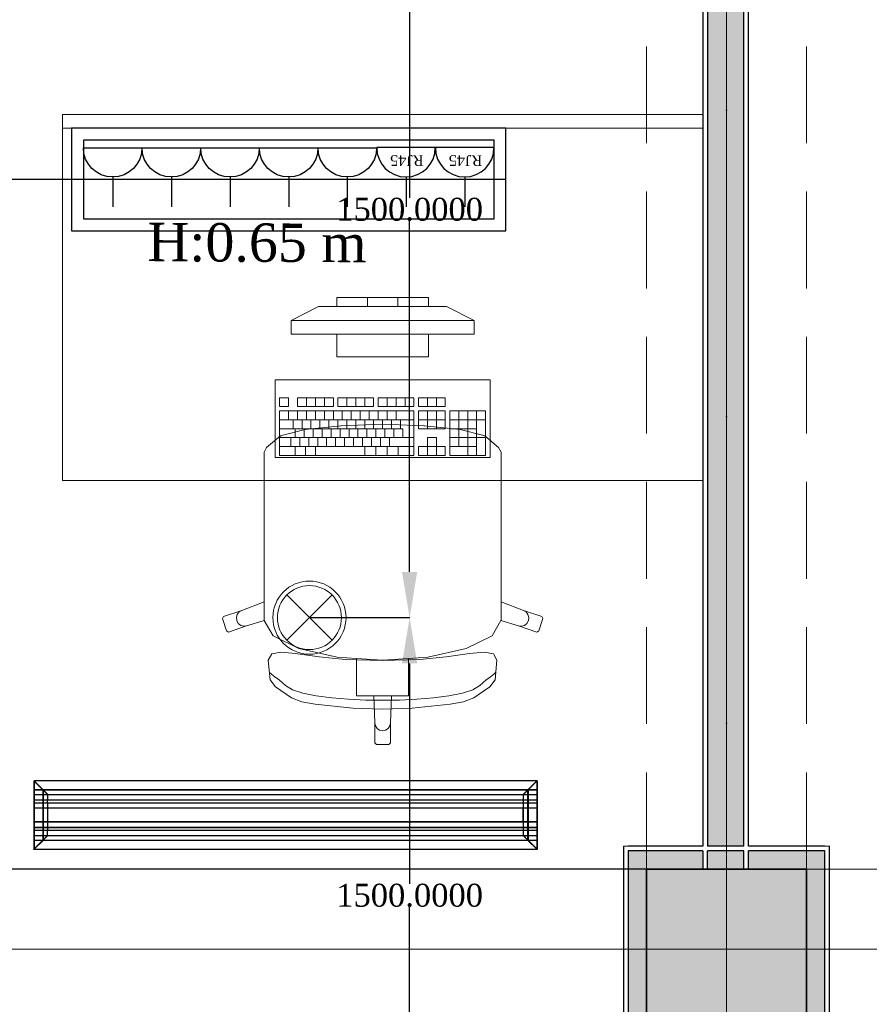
# Model space of a CAD drawing. Header units: millimetres. Extents: x 0 to 88385, y 0 to 41127.
# Tile 43 of 244: x 53686 to 55544, y 14542 to 16695. Entities that reach past the tile are written whole.
import ezdxf
from ezdxf import colors
from ezdxf.entities.mleader import LeaderData, LeaderLine
from ezdxf.enums import TextEntityAlignment as Align
from ezdxf.math import Vec2, Vec3

# ---------------------------------------------------------------- set-up
doc = ezdxf.new("R2010")
doc.units = ezdxf.units.MM
doc.header["$MEASUREMENT"] = 0
doc.linetypes.add('Dot & Dashed', pattern=[670.277762, 317.5, -176.388889, 0, -176.388874])
doc.linetypes.add('Hidden', pattern=[317.5, 211.666667, -105.833333])
for name, color, linetype in [('- განათება', 7, 'Continuous'), ('- მექანიკური ნაწილი', 7, 'Continuous'), ('- საშტეფცელო როზეტები', 7, 'Continuous'), ('Edges', 7, 'Continuous'), ('New_Structural - Bearing', 7, 'Continuous'), ('Structural - Bearing', 7, 'Continuous'), ('Structural - Grid', 7, 'Continuous')]:
    doc.layers.add(name, color=color, linetype=linetype)
for name, color, linetype, lineweight in [('New_Interior - Furniture _Pen_No__1', 7, 'Continuous', 13), ('New_Structural - Bearing_Pen_No__1', 7, 'Continuous', 13), ('Structural - Bearing_Pen_No__20', 1, 'Continuous', 0)]:
    doc.layers.add(name, color=color, linetype=linetype, lineweight=lineweight)
for name, color, linetype, lineweight, true_color in [('New_Interior - Lamp_Pen_No__77', 7, 'Continuous', 20, 0xffeb28), ('New_Structural - Bearing_Pen_No__255', 7, 'Continuous', 13, 0xe8e8e8), ('New_Structural - Bearing_Pen_No__5', 7, 'Continuous', 25, 0x40a5ff), ('New_Structural - Bearing_Pen_No__57', 7, 'Continuous', 25, 0xdcd214), ('Structural - Bearing_Pen_No__161', 7, 'Continuous', 13, 0x6a6a6a), ('Structural - Bearing_Pen_No__28', 7, 'Continuous', 35, 0xa80f02), ('Structural - Bearing_Pen_No__81', 7, 'Continuous', 20, 0x6a6a6a), ('Structural - Grid_Pen_No__81', 7, 'Continuous', 20, 0x6a6a6a)]:
    doc.layers.add(name, color=color, linetype=linetype, lineweight=lineweight, true_color=true_color)
doc.styles.add('GENERATED_STYLE_2', font='txt')
doc.styles.get("Standard").update_dxf_attribs({"font": 'sylfaen.ttf'})
doc.dimstyles.get("Standard").update_dxf_attribs({"dimtxt": 0.18, "dimasz": 0.18, "dimexe": 0.18, "dimexo": 0.0625, "dimgap": 0.09, "dimtad": 0, "dimtih": 1, "dimtoh": 1, "dimdec": 4, "dimzin": 0, "dimdsep": 46, "dimtxsty": 'Standard', "dimcen": 0.09, "dimadec": 0, "dimazin": 0, "dimtfac": 1, "dimtdec": 4, "dimtofl": 0, "dimtmove": 0, "dimatfit": 3, "dimfxl": 1, "dimtolj": 1, "dimtzin": 0, "dimarcsym": 0})

# ---------------------------------------------------------------- blocks, each defined once
blk = doc.blocks.new('Wall_58', base_point=(-29060.5, 20488))
at = {"layer": 'New_Structural - Bearing_Pen_No__57', "linetype": 'Continuous', "lineweight": 25, "true_color": 0xdcd214}
for points in [[(-29050.5, 20438), (-29050.5, 14888), (-28970.5, 14888), (-28970.5, 20438)], [(-28970.5, 14878), (-29050.5, 14878), (-29050.5, 14838), (-28970.5, 14838)]]:
    blk.add_hatch(color=52, dxfattribs=at).paths.add_polyline_path(points)
at = {"layer": 'New_Structural - Bearing_Pen_No__1', "color": 7, "linetype": 'Continuous', "lineweight": 13}
blk.add_line((-29050.5, 14888), (-28970.5, 14888), dxfattribs=at)
at = {"layer": 'New_Structural - Bearing_Pen_No__5', "color": 161, "linetype": 'Continuous', "lineweight": 25, "true_color": 0x40a5ff}
for p, q in [((-29050.5, 20438), (-29050.5, 14888)), ((-28970.5, 14888), (-28970.5, 20438)), ((-29060.5, 14878), (-29060.5, 14838)), ((-29050.5, 14838), (-29050.5, 14878)), ((-28970.5, 14878), (-29050.5, 14878)), ((-28970.5, 14838), (-28970.5, 14878)), ((-28960.5, 14838), (-28960.5, 14878))]:
    blk.add_line(p, q, dxfattribs=at)
at = {"layer": 'New_Structural - Bearing_Pen_No__5', "color": 161, "linetype": 'Continuous', "lineweight": 25, "true_color": 0x40a5ff, "flags": 128}
for points in [[(-29060.5, 20438), (-29060.5, 14888)], [(-28960.5, 14888), (-28960.5, 20438)]]:
    blk.add_lwpolyline(points, dxfattribs=at)
blk = doc.blocks.new('Wall_101', base_point=(-28833.8, 14838))
at = {"layer": 'New_Structural - Bearing_Pen_No__255', "linetype": 'Continuous', "lineweight": 13, "true_color": 0xe8e8e8}
for points in [[(-28833.8, 14878), (-28833.8, 14838), (-28793.8, 14878)], [(-28833.8, 14838), (-28793.8, 14838), (-28793.8, 14878)], [(-28793.8, 14838), (-28833.8, 14838), (-28833.8, 14488), (-28793.8, 14488)], [(-28833.8, 14488), (-28833.8, 14448), (-28793.8, 14448)], [(-28793.8, 14488), (-28833.8, 14488), (-28793.8, 14448)]]:
    blk.add_hatch(color=254, dxfattribs=at).paths.add_polyline_path(points)
at = {"layer": 'New_Structural - Bearing_Pen_No__1', "color": 7, "linetype": 'Continuous', "lineweight": 13, "flags": 128}
for points in [[(-28783.8, 14888), (-28793.8, 14888)], [(-28783.8, 14438), (-28793.8, 14438)]]:
    blk.add_lwpolyline(points, dxfattribs=at)
at = {"layer": 'New_Structural - Bearing_Pen_No__5', "color": 161, "linetype": 'Continuous', "lineweight": 25, "true_color": 0x40a5ff}
for p, q in [((-28793.8, 14878), (-28833.8, 14878)), ((-28793.8, 14838), (-28793.8, 14878)), ((-28793.8, 14488), (-28793.8, 14838)), ((-28793.8, 14448), (-28793.8, 14488)), ((-28833.8, 14448), (-28793.8, 14448))]:
    blk.add_line(p, q, dxfattribs=at)
at = {"layer": 'New_Structural - Bearing_Pen_No__5', "color": 161, "linetype": 'Continuous', "lineweight": 25, "true_color": 0x40a5ff, "flags": 128}
blk.add_lwpolyline([(-28783.8, 14438), (-28783.8, 14888)], dxfattribs=at)
blk = doc.blocks.new('Wall_103', base_point=(-29183.8, 14488))
at = {"layer": 'New_Structural - Bearing_Pen_No__255', "linetype": 'Continuous', "lineweight": 13, "true_color": 0xe8e8e8}
for points in [[(-29223.8, 14878), (-29183.8, 14838), (-29183.8, 14878)], [(-29223.8, 14838), (-29183.8, 14838), (-29223.8, 14878)], [(-29223.8, 14488), (-29183.8, 14488), (-29183.8, 14838), (-29223.8, 14838)]]:
    blk.add_hatch(color=254, dxfattribs=at).paths.add_polyline_path(points)
at = {"layer": 'New_Structural - Bearing_Pen_No__1', "color": 7, "linetype": 'Continuous', "lineweight": 13, "flags": 128}
blk.add_lwpolyline([(-29233.8, 14888), (-29223.8, 14888)], dxfattribs=at)
at = {"layer": 'New_Structural - Bearing_Pen_No__5', "color": 161, "linetype": 'Continuous', "lineweight": 25, "true_color": 0x40a5ff}
for p, q in [((-29183.8, 14878), (-29223.8, 14878)), ((-29223.8, 14878), (-29223.8, 14838)), ((-29223.8, 14838), (-29223.8, 14488)), ((-29223.8, 14488), (-29223.8, 14448))]:
    blk.add_line(p, q, dxfattribs=at)
at = {"layer": 'New_Structural - Bearing_Pen_No__5', "color": 161, "linetype": 'Continuous', "lineweight": 25, "true_color": 0x40a5ff, "flags": 128}
blk.add_lwpolyline([(-29233.8, 14888), (-29233.8, 14448)], dxfattribs=at)
blk = doc.blocks.new('Wall_104', base_point=(-29183.8, 14838))
at = {"layer": 'New_Structural - Bearing_Pen_No__255', "linetype": 'Continuous', "lineweight": 13, "true_color": 0xe8e8e8}
for points in [[(-29060.5, 14878), (-29183.8, 14878), (-29183.8, 14838), (-29060.5, 14838)], [(-28833.8, 14878), (-28960.5, 14878), (-28960.5, 14838), (-28833.8, 14838)]]:
    blk.add_hatch(color=254, dxfattribs=at).paths.add_polyline_path(points)
at = {"layer": 'New_Structural - Bearing_Pen_No__5', "color": 161, "linetype": 'Continuous', "lineweight": 25, "true_color": 0x40a5ff}
for p, q in [((-29183.8, 14878), (-29223.8, 14878)), ((-29060.5, 14878), (-29183.8, 14878)), ((-29060.5, 14878), (-29060.5, 14838)), ((-28970.5, 14878), (-29050.5, 14878)), ((-28960.5, 14838), (-28960.5, 14878)), ((-28833.8, 14878), (-28960.5, 14878)), ((-28793.8, 14878), (-28833.8, 14878))]:
    blk.add_line(p, q, dxfattribs=at)
at = {"layer": 'New_Structural - Bearing_Pen_No__5', "color": 161, "linetype": 'Continuous', "lineweight": 25, "true_color": 0x40a5ff, "flags": 128}
for points in [[(-29060.5, 14888), (-29223.8, 14888)], [(-28970.5, 14888), (-29050.5, 14888)], [(-28793.8, 14888), (-28960.5, 14888)]]:
    blk.add_lwpolyline(points, dxfattribs=at)
blk = doc.blocks.new('Column_15', base_point=(-29008.8, 14663))
at = {"layer": 'Structural - Bearing_Pen_No__161', "linetype": 'Continuous', "lineweight": 0, "true_color": 0x6a6a6a}
blk.add_hatch(color=251, dxfattribs=at).paths.add_polyline_path([(-28833.8, 14488), (-28833.8, 14838), (-29183.8, 14838), (-29183.8, 14488)])
at = {"layer": 'Structural - Bearing_Pen_No__20', "color": 1, "linetype": 'Continuous', "lineweight": 0}
for p, q in [((-29008.8, 14743), (-29008.8, 14918)), ((-29088.8, 14663), (-29263.8, 14663)), ((-28928.8, 14663), (-28753.8, 14663)), ((-29008.8, 14583), (-29008.8, 14408))]:
    blk.add_line(p, q, dxfattribs=at)
blk.add_point((-29008.8, 14663), dxfattribs=at)
at = {"layer": 'Structural - Bearing_Pen_No__28', "color": 14, "linetype": 'Continuous', "lineweight": 35, "true_color": 0xa80f02, "flags": 128}
blk.add_lwpolyline([(-28833.8, 14488), (-28833.8, 14838), (-29183.8, 14838), (-29183.8, 14488)], close=True, dxfattribs=at)
blk = doc.blocks.new('Standard grid marker')
at = {"layer": 'Structural - Grid_Pen_No__81', "color": 251, "linetype": 'Continuous', "lineweight": 20, "true_color": 0x6a6a6a}
blk.add_line((1000, 0), (51328.1, 0), dxfattribs=at)
at = {"layer": 'Structural - Grid_Pen_No__81', "color": 251, "lineweight": 20, "true_color": 0x6a6a6a, "style": 'GENERATED_STYLE_2'}
for tag, p in [('AC_MarkerText_1_0', (-100, -144)), ('AC_MarkerText_1_1', (52428.1, -144))]:
    blk.add_attdef(tag, text='', height=100, rotation=180, dxfattribs=at).set_placement(p, align=Align.TOP_CENTER)
blk = doc.blocks.new('Standard grid marker_2')
at = {"layer": 'Structural - Grid_Pen_No__81', "color": 251, "linetype": 'Continuous', "lineweight": 20, "true_color": 0x6a6a6a}
blk.add_line((1000, 0), (27734.9, 0), dxfattribs=at)
at = {"layer": 'Structural - Grid_Pen_No__81', "color": 251, "lineweight": 20, "true_color": 0x6a6a6a, "style": 'GENERATED_STYLE_2'}
for tag, p in [('AC_MarkerText_1_0', (-1.5, -46.7)), ('AC_MarkerText_1_1', (28933.4, -46.7))]:
    blk.add_attdef(tag, text='', height=100, rotation=270, dxfattribs=at).set_placement(p, align=Align.TOP_CENTER)
blk = doc.blocks.new('Office Workstation Solo 27_3')
at = {"layer": 'New_Interior - Furniture _Pen_No__1', "color": 7, "linetype": 'Continuous', "lineweight": 13}
for p, q in [((-800, -420), (-800, -400)), ((-800, -400), (-600, -400)), ((-733.3, -420), (-733.3, -400)), ((-666.7, -420), (-666.7, -400)), ((-600, -400), (-600, -420)), ((-900, -450), (-840, -420)), ((-560, -420), (-840, -420)), ((-600, -420), (-800, -420)), ((-500, -450), (-560, -420)), ((-900, -480), (-900, -450)), ((-900, -450), (-500, -450)), ((-500, -450), (-500, -480)), ((-500, -480), (-900, -480)), ((-800, -530), (-800, -480)), ((-800, -480), (-600, -480)), ((-600, -480), (-600, -530)), ((-600, -530), (-800, -530)), ((-837.1, -638.5), (-837.1, -619.1)), ((-837.1, -619.1), (-778.3, -619.1)), ((-817.5, -638.5), (-817.5, -619.1)), ((-797.9, -638.5), (-797.9, -619.1)), ((-778.3, -619.1), (-778.3, -638.5)), ((-768.5, -638.5), (-768.5, -619.1)), ((-768.5, -619.1), (-690.2, -619.1)), ((-749, -638.5), (-749, -619.1)), ((-729.4, -638.5), (-729.4, -619.1)), ((-709.8, -638.5), (-709.8, -619.1)), ((-690.2, -619.1), (-690.2, -638.5)), ((-680.4, -638.5), (-680.4, -619.1)), ((-680.4, -619.1), (-602.1, -619.1)), ((-660.8, -638.5), (-660.8, -619.1)), ((-641.2, -638.5), (-641.2, -619.1)), ((-621.7, -638.5), (-621.7, -619.1)), ((-602.1, -619.1), (-602.1, -638.5)), ((-592.3, -638.5), (-592.3, -619.1)), ((-592.3, -619.1), (-514, -619.1)), ((-572.7, -638.5), (-572.7, -619.1)), ((-553.1, -638.5), (-553.1, -619.1)), ((-533.5, -638.5), (-533.5, -619.1)), ((-514, -619.1), (-514, -638.5)), ((-494.4, -638.5), (-494.4, -619.1)), ((-494.4, -619.1), (-474.8, -619.1)), ((-474.8, -619.1), (-474.8, -638.5)), ((-778.3, -638.5), (-837.1, -638.5)), ((-690.2, -638.5), (-768.5, -638.5)), ((-602.1, -638.5), (-680.4, -638.5)), ((-514, -638.5), (-592.3, -638.5)), ((-474.8, -638.5), (-494.4, -638.5)), ((-925.2, -745.2), (-925.2, -648.2)), ((-925.2, -648.2), (-846.9, -648.2)), ((-905.6, -745.2), (-905.6, -648.2)), ((-886, -745.2), (-886, -648.2)), ((-866.5, -725.8), (-866.5, -648.2)), ((-846.9, -648.2), (-846.9, -745.2)), ((-837.1, -687), (-837.1, -648.2)), ((-837.1, -648.2), (-778.3, -648.2)), ((-817.5, -687), (-817.5, -648.2)), ((-797.9, -687), (-797.9, -648.2)), ((-778.3, -648.2), (-778.3, -687)), ((-768.5, -745.2), (-768.5, -648.2)), ((-768.5, -648.2), (-474.8, -648.2)), ((-729.4, -667.6), (-729.4, -648.2)), ((-709.8, -667.6), (-709.8, -648.2)), ((-690.2, -667.6), (-690.2, -648.2)), ((-670.6, -667.6), (-670.6, -648.2)), ((-651, -667.6), (-651, -648.2)), ((-631.5, -667.6), (-631.5, -648.2)), ((-611.9, -667.6), (-611.9, -648.2)), ((-592.3, -667.6), (-592.3, -648.2)), ((-572.7, -667.6), (-572.7, -648.2)), ((-553.1, -667.6), (-553.1, -648.2)), ((-533.5, -667.6), (-533.5, -648.2)), ((-514, -667.6), (-514, -648.2)), ((-494.4, -667.6), (-494.4, -648.2)), ((-474.8, -648.2), (-474.8, -745.2)), ((-846.9, -667.6), (-925.2, -667.6)), ((-869.2, -688.9), (-921.1, -701.6)), ((-846.9, -687), (-905.6, -687)), ((-791.6, -680.4), (-869.2, -688.9)), ((-778.3, -667.6), (-837.1, -667.6)), ((-778.3, -687), (-837.1, -687)), ((-790.4, -680.3), (-791.6, -680.4)), ((-700, -677.3), (-790.4, -680.3)), ((-474.8, -667.6), (-768.5, -667.6)), ((-474.8, -687), (-744.1, -687)), ((-744.1, -706.4), (-744.1, -687)), ((-739.2, -687), (-739.2, -667.6)), ((-724.5, -706.4), (-724.5, -687)), ((-719.6, -687), (-719.6, -667.6)), ((-704.9, -706.4), (-704.9, -687)), ((-700, -687), (-700, -667.6)), ((-700, -677.3), (-609.6, -680.3)), ((-685.3, -706.4), (-685.3, -687)), ((-680.4, -687), (-680.4, -667.6)), ((-665.7, -706.4), (-665.7, -687)), ((-660.8, -687), (-660.8, -667.6)), ((-646.1, -706.4), (-646.1, -687)), ((-641.2, -687), (-641.2, -667.6)), ((-626.6, -706.4), (-626.6, -687)), ((-621.7, -687), (-621.7, -667.6)), ((-609.6, -680.3), (-608.4, -680.4)), ((-608.4, -680.4), (-530.8, -688.9)), ((-607, -706.4), (-607, -687)), ((-602.1, -687), (-602.1, -667.6)), ((-587.4, -706.4), (-587.4, -687)), ((-582.5, -687), (-582.5, -667.6)), ((-567.8, -706.4), (-567.8, -687)), ((-562.9, -687), (-562.9, -667.6)), ((-548.2, -706.4), (-548.2, -687)), ((-543.3, -687), (-543.3, -667.6)), ((-530.8, -688.9), (-478.9, -701.6)), ((-528.6, -706.4), (-528.6, -687)), ((-523.8, -687), (-523.8, -667.6)), ((-509.1, -706.4), (-509.1, -687)), ((-504.2, -687), (-504.2, -667.6)), ((-923.5, -702.6), (-953.7, -727.7)), ((-846.9, -706.4), (-925.2, -706.4)), ((-921.1, -701.6), (-923.5, -702.6)), ((-817.5, -725.8), (-817.5, -706.4)), ((-817.5, -706.4), (-797.9, -706.4)), ((-797.9, -706.4), (-797.9, -725.8)), ((-474.8, -706.4), (-768.5, -706.4)), ((-714.7, -725.8), (-714.7, -706.4)), ((-695.1, -725.8), (-695.1, -706.4)), ((-675.5, -725.8), (-675.5, -706.4)), ((-655.9, -725.8), (-655.9, -706.4)), ((-636.4, -725.8), (-636.4, -706.4)), ((-616.8, -725.8), (-616.8, -706.4)), ((-597.2, -725.8), (-597.2, -706.4)), ((-577.6, -725.8), (-577.6, -706.4)), ((-558, -725.8), (-558, -706.4)), ((-538.4, -725.8), (-538.4, -706.4)), ((-518.9, -725.8), (-518.9, -706.4)), ((-499.3, -725.8), (-499.3, -706.4)), ((-478.9, -701.6), (-476.5, -702.6)), ((-476.5, -702.6), (-446.3, -727.7)), ((-953.7, -727.7), (-958.9, -737.9)), ((-846.9, -725.8), (-905.6, -725.8)), ((-837.1, -745.2), (-837.1, -725.8)), ((-837.1, -725.8), (-817.5, -725.8)), ((-817.5, -745.2), (-817.5, -725.8)), ((-797.9, -725.8), (-817.5, -725.8)), ((-797.9, -725.8), (-778.3, -725.8)), ((-797.9, -745.2), (-797.9, -725.8)), ((-778.3, -725.8), (-778.3, -745.2)), ((-474.8, -725.8), (-768.5, -725.8)), ((-734.3, -745.2), (-734.3, -725.8)), ((-709.8, -745.2), (-709.8, -725.8)), ((-685.3, -745.2), (-685.3, -725.8)), ((-660.8, -745.2), (-660.8, -725.8)), ((-553.1, -745.2), (-553.1, -725.8)), ((-531.1, -745.2), (-531.1, -725.8)), ((-509.1, -745.2), (-509.1, -725.8)), ((-446.3, -727.7), (-441.1, -737.9)), ((-958.9, -737.9), (-958.9, -774.7)), ((-846.9, -745.2), (-925.2, -745.2)), ((-778.3, -745.2), (-837.1, -745.2)), ((-474.8, -745.2), (-768.5, -745.2)), ((-441.1, -737.9), (-441.1, -774.7)), ((-958.9, -774.7), (-958.9, -817.5)), ((-441.1, -774.7), (-441.1, -817.5)), ((-958.9, -817.5), (-958.9, -1065.6)), ((-441.1, -817.5), (-441.1, -1065.6)), ((-958.9, -1065.6), (-1007.8, -1084.2)), ((-958.9, -1106.3), (-958.9, -1065.6)), ((-441.1, -1106.3), (-441.1, -1065.6)), ((-441.1, -1065.6), (-392.2, -1084.2)), ((-1047.8, -1097.8), (-1050, -1102.2)), ((-1007.8, -1084.2), (-1047.8, -1097.8)), ((-1017.7, -1093.1), (-1019.6, -1099.7)), ((-1013.6, -1087.6), (-1017.7, -1093.1)), ((-1007.8, -1084.2), (-1013.6, -1087.6)), ((-392.2, -1084.2), (-386.4, -1087.6)), ((-392.2, -1084.2), (-352.2, -1097.8)), ((-386.4, -1087.6), (-382.3, -1093.1)), ((-382.3, -1093.1), (-380.4, -1099.7)), ((-352.2, -1097.8), (-350, -1102.2)), ((-1050, -1102.2), (-1041.6, -1129.2)), ((-1037.3, -1131.5), (-997.3, -1118)), ((-1019.6, -1099.7), (-1018.8, -1106.6)), ((-1018.8, -1106.6), (-1015.5, -1112.6)), ((-1015.5, -1112.6), (-1010.3, -1116.9)), ((-1010.3, -1116.9), (-1003.9, -1118.8)), ((-1003.9, -1118.8), (-997.3, -1118)), ((-997.3, -1118), (-958.7, -1106.5)), ((-958.9, -1106.3), (-958.7, -1106.5)), ((-958.7, -1106.5), (-939.2, -1139.6)), ((-441.3, -1106.5), (-460.8, -1139.6)), ((-441.1, -1106.3), (-441.3, -1106.5)), ((-402.7, -1118), (-441.3, -1106.5)), ((-396.1, -1118.8), (-402.7, -1118)), ((-362.7, -1131.5), (-402.7, -1118)), ((-389.7, -1116.9), (-396.1, -1118.8)), ((-384.5, -1112.6), (-389.7, -1116.9)), ((-381.2, -1106.6), (-384.5, -1112.6)), ((-380.4, -1099.7), (-381.2, -1106.6)), ((-350, -1102.2), (-358.4, -1129.2)), ((-1041.6, -1129.2), (-1037.3, -1131.5)), ((-939.2, -1139.6), (-883, -1167.8)), ((-460.8, -1139.6), (-517, -1167.8)), ((-358.4, -1129.2), (-362.7, -1131.5)), ((-942.4, -1179.4), (-950, -1193.1)), ((-922.9, -1175.7), (-942.4, -1179.4)), ((-890.3, -1178.8), (-922.9, -1175.7)), ((-839.1, -1185.7), (-890.3, -1178.8)), ((-883, -1167.8), (-799.1, -1186.6)), ((-517, -1167.8), (-600.9, -1186.6)), ((-560.9, -1185.7), (-509.7, -1178.8)), ((-509.7, -1178.8), (-477.1, -1175.7)), ((-477.1, -1175.7), (-457.6, -1179.4)), ((-457.6, -1179.4), (-450, -1193.1)), ((-950, -1193.1), (-946.2, -1235.9)), ((-781.6, -1191.3), (-839.1, -1185.7)), ((-799.1, -1186.6), (-756.8, -1189.4)), ((-700, -1194), (-781.6, -1191.3)), ((-756.8, -1189.4), (-700, -1193.2)), ((-756.8, -1189.4), (-756.8, -1235.4)), ((-643.2, -1189.4), (-700, -1193.2)), ((-700, -1194), (-618.4, -1191.3)), ((-600.9, -1186.6), (-643.2, -1189.4)), ((-643.2, -1189.4), (-643.2, -1235.4)), ((-618.4, -1191.3), (-560.9, -1185.7)), ((-450, -1193.1), (-453.8, -1235.9)), ((-942.8, -1223.4), (-947, -1220.2)), ((-935.7, -1229.5), (-942.8, -1223.4)), ((-464.3, -1229.5), (-457.2, -1223.4)), ((-457.2, -1223.4), (-453, -1220.2)), ((-946.2, -1235.9), (-934.3, -1251.5)), ((-925.5, -1236.8), (-935.7, -1229.5)), ((-912.3, -1248.7), (-925.5, -1236.8)), ((-897.4, -1257.8), (-912.3, -1248.7)), ((-756.8, -1235.4), (-756.8, -1270.9)), ((-643.2, -1235.4), (-643.2, -1270.9)), ((-502.6, -1257.8), (-487.7, -1248.7)), ((-487.7, -1248.7), (-474.5, -1236.8)), ((-474.5, -1236.8), (-464.3, -1229.5)), ((-453.8, -1235.9), (-465.7, -1251.5)), ((-934.3, -1251.5), (-899.3, -1275.3)), ((-874.4, -1265.3), (-897.4, -1257.8)), ((-845.1, -1271.1), (-874.4, -1265.3)), ((-554.9, -1271.1), (-525.6, -1265.3)), ((-525.6, -1265.3), (-502.6, -1257.8)), ((-465.7, -1251.5), (-500.7, -1275.3)), ((-899.3, -1275.3), (-876.8, -1283.9)), ((-876.8, -1283.9), (-847.6, -1289.6)), ((-847.6, -1289.6), (-764.9, -1297.9)), ((-811.3, -1275.5), (-845.1, -1271.1)), ((-774.6, -1278.5), (-811.3, -1275.5)), ((-736.9, -1280.3), (-774.6, -1278.5)), ((-756.8, -1270.9), (-719.1, -1270.9)), ((-700, -1280.8), (-736.9, -1280.3)), ((-719.1, -1270.9), (-700, -1270.9)), ((-719.1, -1270.9), (-717, -1330)), ((-680.9, -1270.9), (-700, -1270.9)), ((-700, -1280.8), (-663.1, -1280.3)), ((-680.9, -1270.9), (-683, -1330)), ((-643.2, -1270.9), (-680.9, -1270.9)), ((-663.1, -1280.3), (-625.4, -1278.5)), ((-552.4, -1289.6), (-635.1, -1297.9)), ((-625.4, -1278.5), (-588.7, -1275.5)), ((-588.7, -1275.5), (-554.9, -1271.1)), ((-523.2, -1283.9), (-552.4, -1289.6)), ((-500.7, -1275.3), (-523.2, -1283.9)), ((-764.9, -1297.9), (-700, -1300.5)), ((-635.1, -1297.9), (-700, -1300.5)), ((-717, -1330), (-715.7, -1336.8)), ((-717, -1330), (-717, -1373.8)), ((-683, -1330), (-684.3, -1336.8)), ((-683, -1330), (-683, -1373.8)), ((-715.7, -1336.8), (-712.1, -1342.6)), ((-712.1, -1342.6), (-706.5, -1346.4)), ((-706.5, -1346.4), (-700, -1347.8)), ((-693.5, -1346.4), (-700, -1347.8)), ((-687.9, -1342.6), (-693.5, -1346.4)), ((-684.3, -1336.8), (-687.9, -1342.6)), ((-717, -1373.8), (-713.6, -1377.3)), ((-713.6, -1377.3), (-700, -1377.3)), ((-686.4, -1377.3), (-700, -1377.3)), ((-683, -1373.8), (-686.4, -1377.3))]:
    blk.add_line(p, q, dxfattribs=at)
at = {"layer": 'New_Interior - Furniture _Pen_No__1', "color": 7, "linetype": 'Continuous', "lineweight": 13, "flags": 128}
for points in [[(0, 0), (-1400, 0), (-1400, -800), (0, -800)], [(-1400, 0), (-1400, -30), (0, -30), (0, 0)], [(-465, -580), (-465, -750), (-935, -750), (-935, -580)]]:
    blk.add_lwpolyline(points, close=True, dxfattribs=at)
blk = doc.blocks.new('Beam_6', base_point=(-29008.8, 14663))
at = {"layer": 'Structural - Bearing_Pen_No__81', "color": 251, "linetype": 'Dot & Dashed', "lineweight": 20, "true_color": 0x6a6a6a}
blk.add_line((-29008.8, 14663), (-29008.8, 32663), dxfattribs=at)
at = {"layer": 'Structural - Bearing_Pen_No__81', "color": 251, "linetype": 'Hidden', "lineweight": 20, "true_color": 0x6a6a6a}
for p, q in [((-29183.8, 14838), (-29183.8, 20488)), ((-28833.8, 14838), (-28833.8, 20488))]:
    blk.add_line(p, q, dxfattribs=at)
blk = doc.blocks.new('Beam_10', base_point=(-47008.8, 14663))
at = {"layer": 'Structural - Bearing_Pen_No__81', "color": 251, "linetype": 'Hidden', "lineweight": 20, "true_color": 0x6a6a6a}
for p, q in [((-34833.8, 14838), (-29183.8, 14838)), ((-28833.8, 14838), (-23183.8, 14838))]:
    blk.add_line(p, q, dxfattribs=at)
at = {"layer": 'Structural - Bearing_Pen_No__81', "color": 251, "linetype": 'Dot & Dashed', "lineweight": 20, "true_color": 0x6a6a6a}
blk.add_line((-47008.8, 14663), (991.2, 14663), dxfattribs=at)
blk = doc.blocks.new('- საშტეფცელო როზეტი IP22')
at = {"layer": '- საშტეფცელო როზეტები', "color": 5}
for p, q in [((8536.7, 3822.7), (8536.7, 3888.1)), ((8472.6, 3758.6), (8600.9, 3758.6))]:
    blk.add_line(p, q, dxfattribs=at)
blk.add_arc((8536.7, 3758.6), 64.1, 0, 180, dxfattribs=at)
blk = doc.blocks.new('socket')
at = {"layer": '- საშტეფცელო როზეტები', "color": 5}
for p, q in [((0, 64.1), (0, 129.5)), ((-64.1, 0), (64.1, 0))]:
    blk.add_line(p, q, dxfattribs=at)
blk.add_arc((0, 0), 64.1, 0, 180, dxfattribs=at)
at = {"layer": '- საშტეფცელო როზეტები', "color": 1, "insert": (-38.6, 40.2), "char_height": 23.657, "attachment_point": 1}
blk.add_mtext_dynamic_manual_height_columns('{\\fSylfaen|b0|i0|c0|p18;RJ45}', width=4.298, gutter_width=0.0538, heights=[0], dxfattribs=at)
blk = doc.blocks.new('lineardiffplan')
at = {"layer": 'Edges'}
for p, q in [((392.8, 274.9), (392.8, 274.6)), ((393.1, 274.9), (392.8, 274.9)), ((422.8, 244.9), (392.8, 274.9)), ((392.8, 274.6), (392.9, 274.5)), ((392.9, 125.2), (392.9, 274.5)), ((412.4, 255), (392.9, 274.5)), ((393.1, 274.9), (393.2, 274.8)), ((393.2, 274.8), (412.7, 255.3)), ((1462.8, 244.9), (1492.8, 274.9)), ((1472.9, 255.3), (1492.4, 274.8)), ((1473.2, 254.9), (1492.8, 274.5)), ((1492.4, 274.8), (1492.5, 274.9)), ((1492.8, 274.9), (1492.5, 274.9)), ((1492.8, 274.5), (1492.8, 274.9)), ((1492.8, 274.5), (1492.8, 274.5)), ((1492.8, 125.4), (1492.8, 274.5)), ((1492.8, 255.3), (392.9, 255.3)), ((392.9, 254.9), (1492.8, 254.9)), ((392.9, 244.9), (1492.8, 244.9)), ((412.4, 144.7), (412.4, 255)), ((412.8, 254.6), (412.4, 255)), ((412.7, 255.3), (413.1, 254.9)), ((412.8, 145.1), (412.8, 254.6)), ((412.8, 254.6), (422.8, 244.6)), ((413.1, 254.9), (423.1, 244.9)), ((422.8, 244.6), (422.8, 244.9)), ((422.8, 244.9), (423.1, 244.9)), ((422.8, 244.6), (422.8, 244.6)), ((422.8, 244.6), (422.8, 233.2)), ((423.1, 244.9), (423.1, 244.9)), ((1472.5, 254.9), (1462.5, 244.9)), ((1462.5, 244.9), (1462.5, 244.9)), ((1462.5, 244.9), (1462.8, 244.9)), ((1462.8, 244.9), (1462.9, 244.6)), ((1462.8, 244.5), (1462.9, 244.6)), ((1462.8, 233.2), (1462.8, 244.5)), ((1462.9, 244.6), (1472.8, 254.5)), ((1472.9, 255.3), (1472.5, 254.9)), ((1472.8, 254.5), (1473.2, 254.9)), ((1472.8, 254.5), (1472.8, 145.3)), ((1473.2, 144.9), (1473.2, 254.9)), ((392.9, 233.2), (1492.8, 233.2)), ((392.9, 233), (1492.8, 233)), ((392.9, 226.8), (1492.8, 226.8)), ((392.9, 226.5), (1492.8, 226.5)), ((422.8, 233), (422.8, 233.2)), ((422.8, 226.8), (422.8, 233)), ((422.8, 226.5), (422.8, 226.8)), ((422.8, 214.9), (422.8, 226.5)), ((1462.8, 233), (1462.8, 233.2)), ((1462.8, 226.8), (1462.8, 233)), ((1462.8, 226.5), (1462.8, 226.8)), ((1462.8, 214.9), (1462.8, 226.5)), ((392.9, 214.9), (1492.8, 214.9)), ((1492.8, 214.8), (392.9, 214.8)), ((422.4, 214.9), (422.3, 214.9)), ((422.8, 214.9), (422.4, 214.9)), ((422.8, 184.9), (422.8, 214.9)), ((423.2, 214.9), (422.8, 214.9)), ((423.2, 214.8), (422.8, 214.9)), ((423.2, 214.8), (423.2, 214.9)), ((423.2, 214.8), (423.2, 184.9)), ((1462.8, 214.9), (1462.4, 214.9)), ((1462.4, 214.9), (1462.4, 214.8)), ((1462.8, 214.9), (1462.4, 214.8)), ((1462.4, 184.9), (1462.4, 214.8)), ((1462.8, 214.9), (1462.8, 184.9)), ((1462.8, 214.9), (1463.2, 214.9)), ((1463.2, 214.9), (1463.3, 214.9)), ((1492.8, 184.9), (392.9, 184.9)), ((392.9, 173.2), (1492.8, 173.2)), ((392.9, 173), (1492.8, 173)), ((422.4, 184.9), (422.3, 184.9)), ((422.8, 184.9), (422.4, 184.9)), ((422.8, 184.9), (423.2, 184.9)), ((422.8, 173.2), (422.8, 184.9)), ((422.8, 173), (422.8, 173.2)), ((422.8, 173), (422.8, 166.8)), ((1462.4, 184.9), (1462.8, 184.9)), ((1462.8, 173.2), (1462.8, 184.9)), ((1463.2, 184.9), (1462.8, 184.9)), ((1462.8, 173), (1462.8, 173.2)), ((1462.8, 166.8), (1462.8, 173)), ((1463.2, 184.9), (1463.3, 184.9)), ((392.8, 124.9), (422.8, 154.9)), ((392.9, 166.8), (1492.8, 166.8)), ((392.9, 166.5), (1492.8, 166.5)), ((392.9, 154.9), (1492.8, 154.9)), ((412.8, 145.1), (422.8, 155.1)), ((423.1, 154.8), (413.1, 144.9)), ((422.8, 166.5), (422.8, 166.8)), ((422.8, 155.1), (422.8, 166.5)), ((422.8, 154.9), (422.8, 155.1)), ((422.8, 155.1), (422.8, 155.1)), ((423.1, 154.8), (422.8, 154.9)), ((423.1, 154.8), (423.1, 154.9)), ((1462.5, 154.8), (1462.4, 154.9)), ((1462.8, 154.9), (1462.5, 154.8)), ((1462.5, 154.8), (1472.4, 144.9)), ((1462.8, 166.5), (1462.8, 166.8)), ((1462.8, 155.3), (1462.8, 166.5)), ((1462.9, 155.2), (1462.8, 155.3)), ((1462.9, 155.2), (1462.8, 154.9)), ((1462.8, 154.9), (1492.8, 124.9)), ((1472.8, 145.3), (1462.9, 155.2)), ((1492.8, 144.9), (392.9, 144.9)), ((392.9, 125.2), (412.4, 144.7)), ((392.9, 144.5), (1492.8, 144.5)), ((412.7, 144.5), (393.2, 124.9)), ((412.8, 145.1), (412.4, 144.7)), ((412.7, 144.5), (413.1, 144.9)), ((1472.4, 144.9), (1472.8, 144.5)), ((1473.2, 144.9), (1472.8, 145.3)), ((1472.8, 144.5), (1492.4, 124.9)), ((1473.2, 144.9), (1492.8, 125.4)), ((392.9, 125.2), (392.8, 125.1)), ((392.8, 125.1), (392.8, 124.9)), ((392.8, 124.9), (393.1, 124.9)), ((393.2, 124.9), (393.1, 124.9)), ((1492.4, 124.9), (1492.8, 124.9)), ((1492.4, 124.9), (1492.4, 124.9)), ((1492.8, 125.3), (1492.8, 125.4)), ((1492.8, 124.9), (1492.8, 125.3))]:
    blk.add_line(p, q, dxfattribs=at)
blk.add_lwpolyline([(393.2, 274.8), (1492.8, 274.8), (1492.8, 124.9), (393.2, 124.9)], close=True, dxfattribs=at)
blk = doc.blocks.new('Recessed Spot')
at = {"layer": 'New_Interior - Lamp_Pen_No__77', "color": 2, "linetype": 'Continuous', "lineweight": 20, "true_color": 0xffeb28}
for q in [(-49.5, 49.5), (49.5, 49.5), (-49.5, -49.5), (49.5, -49.5)]:
    blk.add_line((0, 0), q, dxfattribs=at)
at = {"layer": 'New_Interior - Lamp_Pen_No__77', "color": 2, "linetype": 'Continuous', "lineweight": 20, "true_color": 0xffeb28, "flags": 128}
blk.add_lwpolyline([(80, 0, 1), (-80, 0, 1)], format="xyb", close=True, dxfattribs=at)
at = {"layer": 'New_Interior - Lamp_Pen_No__77', "color": 2, "linetype": 'Continuous', "lineweight": 20, "true_color": 0xffeb28}
blk.add_circle((0, 0), 70, dxfattribs=at)
blk = doc.blocks.new('*D853')
at = {"layer": '- განათება', "color": 0, "lineweight": -2, "transparency": 16777216}
for p, q in [((54319.8, 15388), (54539, 15388)), ((54538.8, 15288), (54538.8, 14806.1)), ((54538.8, 13988), (54538.8, 14754.8)), ((54319.8, 13888), (54539, 13888))]:
    blk.add_line(p, q, dxfattribs=at)
at = {"layer": '- განათება', "color": 0, "transparency": 16777216}
for points in [[(54522.1, 15288), (54555.4, 15288), (54538.8, 15388)], [(54522.1, 13988), (54555.4, 13988), (54538.8, 13888)]]:
    blk.add_solid(points, dxfattribs=at)
at = {"layer": 'Defpoints', "color": 0, "transparency": 16777216}
for p in [(54319.8, 15388), (54319.8, 13888), (54538.8, 13888)]:
    blk.add_point(p, dxfattribs=at)
at = {"layer": '- განათება', "color": 0, "transparency": 16777216, "insert": (54538.8, 14780.4), "char_height": 50, "attachment_point": 5}
blk.add_mtext('\\A1;{\\fSylfaen|b0|i0|c0|p18;1500.0000}', dxfattribs=at)
blk = doc.blocks.new('*D861')
at = {"layer": '- განათება', "color": 0, "lineweight": -2, "transparency": 16777216}
for p, q in [((54319.8, 16888), (54539, 16888)), ((54538.8, 16788), (54538.8, 16306.1)), ((54538.8, 15488), (54538.8, 16254.8)), ((54319.8, 15388), (54539, 15388))]:
    blk.add_line(p, q, dxfattribs=at)
at = {"layer": '- განათება', "color": 0, "transparency": 16777216}
for points in [[(54522.1, 16788), (54555.4, 16788), (54538.8, 16888)], [(54522.1, 15488), (54555.4, 15488), (54538.8, 15388)]]:
    blk.add_solid(points, dxfattribs=at)
at = {"layer": 'Defpoints', "color": 0, "transparency": 16777216}
for p in [(54319.8, 16888), (54319.8, 15388), (54538.8, 15388)]:
    blk.add_point(p, dxfattribs=at)
at = {"layer": '- განათება', "color": 0, "transparency": 16777216, "insert": (54538.8, 16280.4), "char_height": 50, "attachment_point": 5}
blk.add_mtext('\\A1;{\\fSylfaen|b0|i0|c0|p18;1500.0000}', dxfattribs=at)
blk = doc.blocks.new('*D1368')
at = {"layer": '- საშტეფცელო როზეტები', "color": 0, "lineweight": -2, "transparency": 16777216}
for p, q in [((54749, 16346), (52963.4, 16346)), ((52963.5, 16246), (52963.5, 15781.7)), ((52963.5, 14938), (52963.5, 15679.3)), ((55056.4, 14838), (52963.4, 14838))]:
    blk.add_line(p, q, dxfattribs=at)
at = {"layer": '- საშტეფცელო როზეტები', "color": 0, "transparency": 16777216}
for points in [[(52946.9, 16246), (52980.2, 16246), (52963.5, 16346)], [(52946.9, 14938), (52980.2, 14938), (52963.5, 14838)]]:
    blk.add_solid(points, dxfattribs=at)
at = {"layer": 'Defpoints', "color": 0, "transparency": 16777216}
for p in [(52963.5, 16346), (54749, 16346), (55056.5, 14838)]:
    blk.add_point(p, dxfattribs=at)
at = {"layer": '- საშტეფცელო როზეტები', "color": 0, "transparency": 16777216, "insert": (52963.5, 15730.5), "char_height": 100, "attachment_point": 5}
blk.add_mtext('\\A1;{\\fSylfaen|b0|i0|c0|p18;1508.0308}', dxfattribs=at)

msp = doc.modelspace()

# ---------------------------------------------------------------- linework, layer by layer
at = {"layer": '- საშტეფცელო როზეტები', "color": 5}
for points in [[(53799.76746, 16234.04266), (54749.01727, 16234.04266), (54749.01727, 16457.98097), (53799.76746, 16457.98097)], [(53825.45803, 16259.73324), (54723.32669, 16259.73324), (54723.32669, 16432.29039), (53825.45803, 16432.29039)]]:
    msp.add_lwpolyline(points, close=True, dxfattribs=at)

# ---------------------------------------------------------------- block references
at = {"layer": '- განათება', "color": 2, "linetype": 'Continuous', "lineweight": 20, "true_color": 0xffeb28, "zscale": 1000}
msp.add_blockref('Recessed Spot', (54319.77808, 15387.98097), dxfattribs=at)
at = {"layer": '- მექანიკური ნაწილი', "xscale": -1, "rotation": 180}
msp.add_blockref('lineardiffplan', (53324.55581, 15156.17795), dxfattribs=at)
at = {"layer": '- საშტეფცელო როზეტები', "xscale": -1, "rotation": 180}
for p in [(45352.84991, 20174.20311), (45481.11686, 20174.20311), (45609.38381, 20174.20311), (45737.65076, 20174.20311), (45865.91772, 20174.20311)]:
    msp.add_blockref('- საშტეფცელო როზეტი IP22', p, dxfattribs=at)
at = {"layer": '- საშტეფცელო როზეტები', "rotation": 180}
for p in [(54530.92627, 16415.64612), (54659.19322, 16415.64612)]:
    msp.add_blockref('socket', p, dxfattribs=at)
at = {"layer": 'New_Interior - Furniture _Pen_No__1', "color": 7, "linetype": 'Continuous', "lineweight": 13, "xscale": -1, "zscale": 1000}
msp.add_blockref('Office Workstation Solo 27_3', (53779.77808, 16487.98097), dxfattribs=at)
at = {"layer": 'New_Structural - Bearing', "color": 7, "lineweight": 35}
for name, p in [('Wall_58', (55179.77808, 20487.98097)), ('Wall_103', (55056.5059, 14487.98097)), ('Wall_104', (55056.5059, 14837.98097)), ('Wall_101', (55406.5059, 14837.98097))]:
    msp.add_blockref(name, p, dxfattribs=at)
at = {"layer": 'Structural - Bearing', "color": 251, "lineweight": 20, "true_color": 0x6a6a6a}
for name, p in [('Beam_6', (55231.5059, 14662.98097)), ('Beam_10', (37231.5059, 14662.98097))]:
    msp.add_blockref(name, p, dxfattribs=at)
at = {"layer": 'Structural - Bearing', "color": 14, "lineweight": 35, "true_color": 0xa80f02}
msp.add_blockref('Column_15', (55231.5059, 14662.98097), dxfattribs=at)
at = {"layer": 'Structural - Grid', "color": 8, "linetype": 'Continuous', "lineweight": 15, "zscale": 1000}
for name, p, rotation in [('Standard grid marker_2', (55231.5059, 11703.05519), 90), ('Standard grid marker', (88184.57817, 14662.98097), 180)]:
    msp.add_blockref(name, p, dxfattribs=dict(at, rotation=rotation))

# ---------------------------------------------------------------- texts
at = {"layer": '- საშტეფცელო როზეტები', "color": 5, "insert": (54444.8275, 16248.8672), "char_height": 83.9644685, "attachment_point": 3, "rotation": 359.68932566}
msp.add_mtext_dynamic_manual_height_columns('{\\fSylfaen|b0|i0|c0|p18;H:0.65 m}', width=710.9466492, gutter_width=1.70068, heights=[0], dxfattribs=at)

# ---------------------------------------------------------------- dimensions: what is measured, and where the dimension line sits
at = {"layer": '- განათება', "color": 1}
for base, p1, p2, picture, middle in [((54538.77218, 15387.98097), (54319.77808, 16887.98097), (54319.77808, 15387.98097), '*D861', (54538.77218, 16280.41604)), ((54538.77218, 13887.98097), (54319.77808, 15387.98097), (54319.77808, 13887.98097), '*D853', (54538.77218, 14780.41604))]:
    dim = msp.add_linear_dim(base=base, p1=p1, p2=p2, angle=270, text='{\\fSylfaen|b0|i0|c0|p18;<>}', dimstyle='Standard', override={"dimtxt": 50, "dimasz": 100}, dxfattribs=at)
    dim.commit()
    dim.dimension.update_dxf_attribs({"geometry": picture, "text_midpoint": middle, "dimtype": 160})
at = {"layer": '- საშტეფცელო როზეტები', "color": 1}
dim = msp.add_linear_dim(base=(52963.544072, 16346.011817), p1=(55056.5059, 14837.98097), p2=(54749.01727, 16346.011817), angle=90, text='{\\fSylfaen|b0|i0|c0|p18;<>}', dimstyle='Standard', override={"dimtxt": 100, "dimasz": 100}, dxfattribs=at)
dim.commit()
dim.dimension.update_dxf_attribs({"geometry": '*D1368', "text_midpoint": (52963.544072, 15730.5), "dimtype": 160})

# ---------------------------------------------------------------- leaders
at = {"color": 5}
ml = msp.add_multileader_mtext('Standard', dxfattribs=at)
ml.set_content('ნეოტეკის \\Pრეკი', color=5)
ml.set_leader_properties()
ml.build(insert=Vec2(0, 0))
ml.multileader.update_dxf_attribs({"text_right_attachment_type": 6, "dogleg_length": 50, "arrow_head_size": 100})
ctx = ml.context
ctx.base_point, ctx.char_height, ctx.arrow_head_size, ctx.landing_gap_size, ctx.plane_origin = Vec3(52433.92127, 31594.41315), 100, 100, 0.09, Vec3(58277.85057, 26439.85585)
ctx.right_attachment = 6
notes = []
notes.append((ctx, [(0, (0, 0, 0), (0, 0), (1, 0), 1, [])]))
ctx.mtext.insert, ctx.mtext.width, ctx.mtext.flow_direction = Vec3(52434.01127, 31663.91068), 1402.7684334, 5
for ctx, leaders in notes:
    for number, flags, end, landing, length, lines in leaders:
        leader = LeaderData()
        leader.index, (leader.has_last_leader_line, leader.has_dogleg_vector, leader.attachment_direction) = number, flags
        leader.last_leader_point, leader.dogleg_vector, leader.dogleg_length = Vec3(end), Vec3(landing), length
        for number, points, colour, breaks in lines:
            line = LeaderLine()
            line.index, line.vertices, line.color, line.breaks = number, Vec3.list(points), colors.encode_raw_color(colour), breaks
            leader.lines.append(line)
        ctx.leaders.append(leader)

doc.saveas('drawing.dxf')
